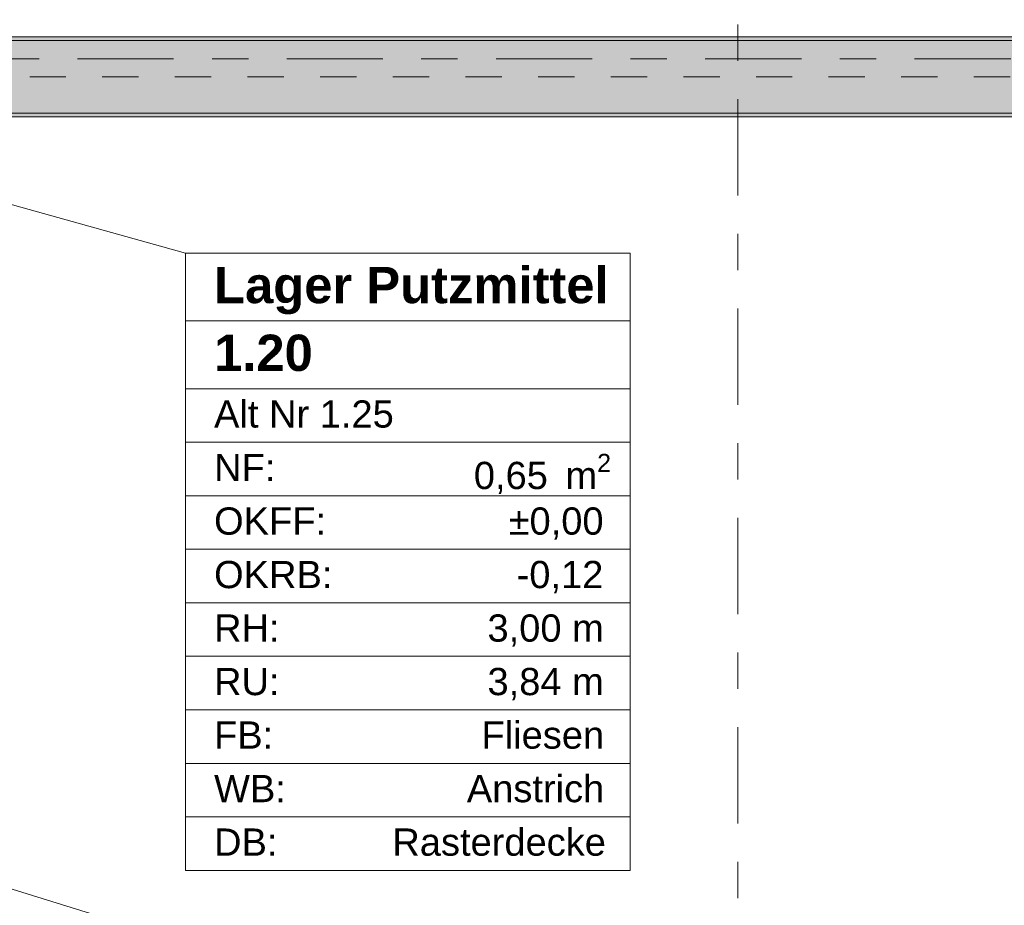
# Model space of a CAD drawing. Header units: metres. Extents: x -3.6 to 84.5, y -11 to 16.8.
# Tile 173 of 225: x 49 to 51.7, y 3 to 5.5. Entities that reach past the tile are written whole.
import ezdxf

# ---------------------------------------------------------------- set-up
doc = ezdxf.new("R2010")
doc.units = ezdxf.units.M
doc.header["$MEASUREMENT"] = 0
doc.linetypes.add('Achse', pattern=[0.2, 0.1, -0.05, 0, -0.05])
doc.linetypes.add('Strichlinie doppelt', pattern=[0.546806, 0.264583, -0.105833, 0.070556, -0.105833])
for name, color, linetype in [('451 - Universal.Achsen Raster', 7, 'Continuous'), ('608 - Struktur.Träger', 7, 'Continuous'), ('Neubau_401 - Zone.Raum_ Raumbegrenzung_ Whg.', 7, 'Continuous')]:
    doc.layers.add(name, color=color, linetype=linetype)
doc.styles.add('ERSTELLTER_STIL_1', font='txt')
doc.styles.add('ERSTELLTER_STIL_2', font='txt')
pattern_1 = [(45, (0, 0), (-0.01767767, 0.01767767), [0, -0.025])]

msp = doc.modelspace()

# ---------------------------------------------------------------- hatches: boundary and pattern name
at = {"layer": '608 - Struktur.Träger', "linetype": 'Continuous', "lineweight": 0, "true_color": 0x000000}
h = msp.add_hatch(dxfattribs=at)
h.set_pattern_fill('Beton__Stahlbeton_0001', color=18, style=0, pattern_type=2)
h.set_pattern_definition([(45, (0, 0), (-0.08485281, 0.08485281), []), (45, (-0.04243, 0.04243), (-0.08485281, 0.08485281), [0.09, -0.03])])
h.paths.add_polyline_path([(0.69, 5.4), (0.38, 5.4), (0.38, 5.2), (0.69, 5.2), (7.57, 5.2), (7.89, 5.2), (11.17, 5.2), (11.49, 5.2), (18.37, 5.2), (18.69, 5.2), (25.57, 5.2), (25.89, 5.2), (29.17, 5.2), (29.49, 5.2), (32.77, 5.2), (33.09, 5.2), (36.46, 5.2), (36.6, 5.2), (39.97, 5.2), (40.29, 5.2), (45.42, 5.2), (47.49, 5.2), (54.37, 5.2), (54.69, 5.2), (61.57, 5.2), (61.88, 5.2), (61.88, 5.4), (61.57, 5.4), (54.69, 5.4), (54.37, 5.4), (47.49, 5.4), (47.17, 5.4), (45.69, 5.4), (45.42, 5.4), (40.29, 5.4), (39.97, 5.4), (36.6, 5.4), (36.46, 5.4), (33.09, 5.4), (32.77, 5.4), (29.49, 5.4), (29.17, 5.4), (25.89, 5.4), (25.57, 5.4), (18.69, 5.4), (18.37, 5.4), (11.49, 5.4), (11.17, 5.4), (7.89, 5.4), (7.57, 5.4)])
h = msp.add_hatch(dxfattribs=at)
h.set_pattern_fill('Gips_0001', color=18, style=0, pattern_type=2)
h.set_pattern_definition(pattern_1)
h.paths.add_polyline_path([(54.37, 5.41), (47.49, 5.41), (47.49, 5.4), (54.37, 5.4)])
h = msp.add_hatch(dxfattribs=at)
h.set_pattern_fill('Gips_0001', color=18, style=0, pattern_type=2)
h.set_pattern_definition(pattern_1)
h.paths.add_polyline_path([(47.49, 5.2), (47.49, 5.19), (54.37, 5.19), (54.37, 5.2)])

# ---------------------------------------------------------------- linework, layer by layer
at = {"layer": '451 - Universal.Achsen Raster', "color": 160, "linetype": 'Strichlinie doppelt', "lineweight": 9, "true_color": 0x3232ff}
for p, q in [((50.93, -10.585), (50.93, 16.355)), ((64.935, 5.35), (-3.175, 5.35))]:
    msp.add_line(p, q, dxfattribs=at)
at = {"layer": '608 - Struktur.Träger', "color": 7, "linetype": 'Continuous', "lineweight": 13}
for p, q in [((0.38, 5.41), (61.88, 5.41)), ((54.37, 5.4), (47.49, 5.4)), ((0.38, 5.19), (61.88, 5.19))]:
    msp.add_line(p, q, dxfattribs=at)
at = {"layer": '608 - Struktur.Träger', "color": 7, "linetype": 'Continuous', "lineweight": 5}
for p, q in [((54.37, 5.41), (47.49, 5.41)), ((54.37, 5.19), (47.49, 5.19))]:
    msp.add_line(p, q, dxfattribs=at)
at = {"layer": '608 - Struktur.Träger', "color": 7, "linetype": 'Achse', "lineweight": 9}
msp.add_line((0.38, 5.3), (61.88, 5.3), dxfattribs=at)
at = {"layer": '608 - Struktur.Träger', "color": 7, "linetype": 'Continuous', "lineweight": 13, "flags": 128}
msp.add_lwpolyline([(61.88, 5.2), (61.57, 5.2), (54.69, 5.2), (54.37, 5.2), (47.49, 5.2), (45.42, 5.2), (40.29, 5.2), (39.97, 5.2), (36.6, 5.2), (36.46, 5.2), (33.09, 5.2), (32.77, 5.2), (29.49, 5.2), (29.17, 5.2), (25.89, 5.2), (25.57, 5.2), (18.69, 5.2), (18.37, 5.2), (11.49, 5.2), (11.17, 5.2), (7.89, 5.2), (7.57, 5.2), (0.69, 5.2), (0.38, 5.2)], dxfattribs=at)
at = {"layer": 'Neubau_401 - Zone.Raum_ Raumbegrenzung_ Whg.', "color": 1, "linetype": 'Continuous', "lineweight": 9}
for p, q in [((49.4091, 4.8146), (46.8802, 5.5193)), ((50.6332, 4.8146), (49.4091, 4.8146)), ((49.4091, 4.8146), (49.4091, 3.1155)), ((49.4091, 4.8146), (50.6332, 4.8146)), ((49.4091, 4.628), (49.4091, 4.8146)), ((50.6332, 3.1155), (50.6332, 4.8146)), ((50.6332, 4.8146), (50.6332, 4.628)), ((50.6332, 4.628), (49.4091, 4.628)), ((49.4091, 4.628), (50.6332, 4.628)), ((49.4091, 4.4414), (49.4091, 4.628)), ((50.6332, 4.628), (50.6332, 4.4414)), ((50.6332, 4.4414), (49.4091, 4.4414)), ((49.4091, 4.4414), (50.6332, 4.4414)), ((49.4091, 4.294), (49.4091, 4.4414)), ((50.6332, 4.4414), (50.6332, 4.294)), ((50.6332, 4.294), (49.4091, 4.294)), ((49.4091, 4.294), (50.6332, 4.294)), ((49.4091, 4.1467), (49.4091, 4.294)), ((50.6332, 4.294), (50.6332, 4.1467)), ((50.6332, 4.1467), (49.4091, 4.1467)), ((49.4091, 4.1467), (50.6332, 4.1467)), ((49.4091, 3.9994), (49.4091, 4.1467)), ((50.6332, 4.1467), (50.6332, 3.9994)), ((50.6332, 3.9994), (49.4091, 3.9994)), ((49.4091, 3.9994), (50.6332, 3.9994)), ((49.4091, 3.8521), (49.4091, 3.9994)), ((50.6332, 3.9994), (50.6332, 3.8521)), ((50.6332, 3.8521), (49.4091, 3.8521)), ((49.4091, 3.8521), (50.6332, 3.8521)), ((49.4091, 3.7048), (49.4091, 3.8521)), ((50.6332, 3.8521), (50.6332, 3.7048)), ((49.4091, 2.9163), (46.3872, 3.8481)), ((50.6332, 3.7048), (49.4091, 3.7048)), ((49.4091, 3.7048), (50.6332, 3.7048)), ((49.4091, 3.5574), (49.4091, 3.7048)), ((50.6332, 3.7048), (50.6332, 3.5574)), ((50.6332, 3.5574), (49.4091, 3.5574)), ((49.4091, 3.5574), (50.6332, 3.5574)), ((49.4091, 3.4101), (49.4091, 3.5574)), ((50.6332, 3.5574), (50.6332, 3.4101)), ((50.6332, 3.4101), (49.4091, 3.4101)), ((49.4091, 3.4101), (50.6332, 3.4101)), ((49.4091, 3.2628), (49.4091, 3.4101)), ((50.6332, 3.4101), (50.6332, 3.2628)), ((50.6332, 3.2628), (49.4091, 3.2628)), ((49.4091, 3.2628), (50.6332, 3.2628)), ((49.4091, 3.1155), (49.4091, 3.2628)), ((50.6332, 3.2628), (50.6332, 3.1155)), ((49.4091, 3.1155), (50.6332, 3.1155)), ((50.6332, 3.1155), (49.4091, 3.1155))]:
    msp.add_line(p, q, dxfattribs=at)

# ---------------------------------------------------------------- texts
at = {"layer": 'Neubau_401 - Zone.Raum_ Raumbegrenzung_ Whg.', "color": 7, "lineweight": 9, "attachment_point": 1}
for s, insert, char_height, style in [('\\A1;{\\pqj;\\pt0;\\fArial|b1|i0|c0|p38;}', (50.5546, 4.7998), 0.1, 'ERSTELLTER_STIL_1'), ('\\A1;{\\pqj;\\pt0;\\fArial|b1|i0|c0|p38;Lager Putzmittel}', (49.4877, 4.777), 0.1, 'ERSTELLTER_STIL_1'), ('\\A1;{\\pqj;\\pt0;\\fArial|b1|i0|c0|p38;}', (50.5546, 4.6132), 0.1, 'ERSTELLTER_STIL_1'), ('\\A1;{\\pql;\\pt0;\\fArial|b1|i0|c0|p38;1.20}', (49.4877, 4.5904), 0.1, 'ERSTELLTER_STIL_1'), ('\\A1;{\\pqj;\\pt0;\\fArial|b0|i0|c0|p38;}', (50.5546, 4.4266), 0.075, 'ERSTELLTER_STIL_2'), ('\\A1;{\\pqj;\\pt0;\\fArial|b0|i0|c0|p38;Alt Nr 1.25}', (49.4877, 4.4095), 0.075, 'ERSTELLTER_STIL_2'), ('\\A1;{\\pqj;\\pt0;\\fArial|b0|i0|c0|p38;NF: }', (49.4877, 4.2622), 0.075, 'ERSTELLTER_STIL_2'), ('\\A1;{\\pql;\\pt0,0.05;\\fArial|b0|i0|c0|p38;0,65\\fArial|b0|i0|c0|p38;\\A1{\\H.66x;\\S^  ;}\\fArial|b0|i0|c0|p38; m\\fArial|b0|i0|c0|p38;\\A1{\\H.66x;\\S2^  ;}}', (50.203, 4.2622), 0.075, 'ERSTELLTER_STIL_2'), ('\\A1;{\\pqj;\\pt0;\\fArial|b0|i0|c0|p38;±0,00}', (50.2989, 4.1148), 0.075, 'ERSTELLTER_STIL_2'), ('\\A1;{\\pqj;\\pt0;\\fArial|b0|i0|c0|p38;OKFF: }', (49.4877, 4.1148), 0.075, 'ERSTELLTER_STIL_2'), ('\\A1;{\\pqj;\\pt0;\\fArial|b0|i0|c0|p38;OKRB: }', (49.4877, 3.9675), 0.075, 'ERSTELLTER_STIL_2'), ('\\A1;{\\pqj;\\pt0;\\fArial|b0|i0|c0|p38;-0,12}', (50.3208, 3.9675), 0.075, 'ERSTELLTER_STIL_2'), ('\\A1;{\\pqj;\\pt0;\\fArial|b0|i0|c0|p38;RH: }', (49.4877, 3.8202), 0.075, 'ERSTELLTER_STIL_2'), ('\\A1;{\\pqj;\\pt0;\\fArial|b0|i0|c0|p38;3,00 m}', (50.2406, 3.8202), 0.075, 'ERSTELLTER_STIL_2'), ('\\A1;{\\pqj;\\pt0;\\fArial|b0|i0|c0|p38;RU: }', (49.4877, 3.6729), 0.075, 'ERSTELLTER_STIL_2'), ('\\A1;{\\pqj;\\pt0;\\fArial|b0|i0|c0|p38;3,84 m}', (50.2406, 3.6729), 0.075, 'ERSTELLTER_STIL_2'), ('\\A1;{\\pqj;\\pt0;\\fArial|b0|i0|c0|p38;FB: }', (49.4877, 3.5256), 0.075, 'ERSTELLTER_STIL_2'), ('\\A1;{\\pqj;\\pt0;\\fArial|b0|i0|c0|p38;Fliesen}', (50.2241, 3.5256), 0.075, 'ERSTELLTER_STIL_2'), ('\\A1;{\\pqj;\\pt0;\\fArial|b0|i0|c0|p38;WB: }', (49.4877, 3.3782), 0.075, 'ERSTELLTER_STIL_2'), ('\\A1;{\\pqj;\\pt0;\\fArial|b0|i0|c0|p38;Anstrich}', (50.1837, 3.3782), 0.075, 'ERSTELLTER_STIL_2'), ('\\A1;{\\pqj;\\pt0;\\fArial|b0|i0|c0|p38;DB: }', (49.4877, 3.2309), 0.075, 'ERSTELLTER_STIL_2'), ('\\A1;{\\pqj;\\pt0;\\fArial|b0|i0|c0|p38;Rasterdecke}', (49.9786, 3.2309), 0.075, 'ERSTELLTER_STIL_2')]:
    msp.add_mtext(s, dxfattribs=dict(at, insert=insert, char_height=char_height, style=style))

doc.saveas('drawing.dxf')
